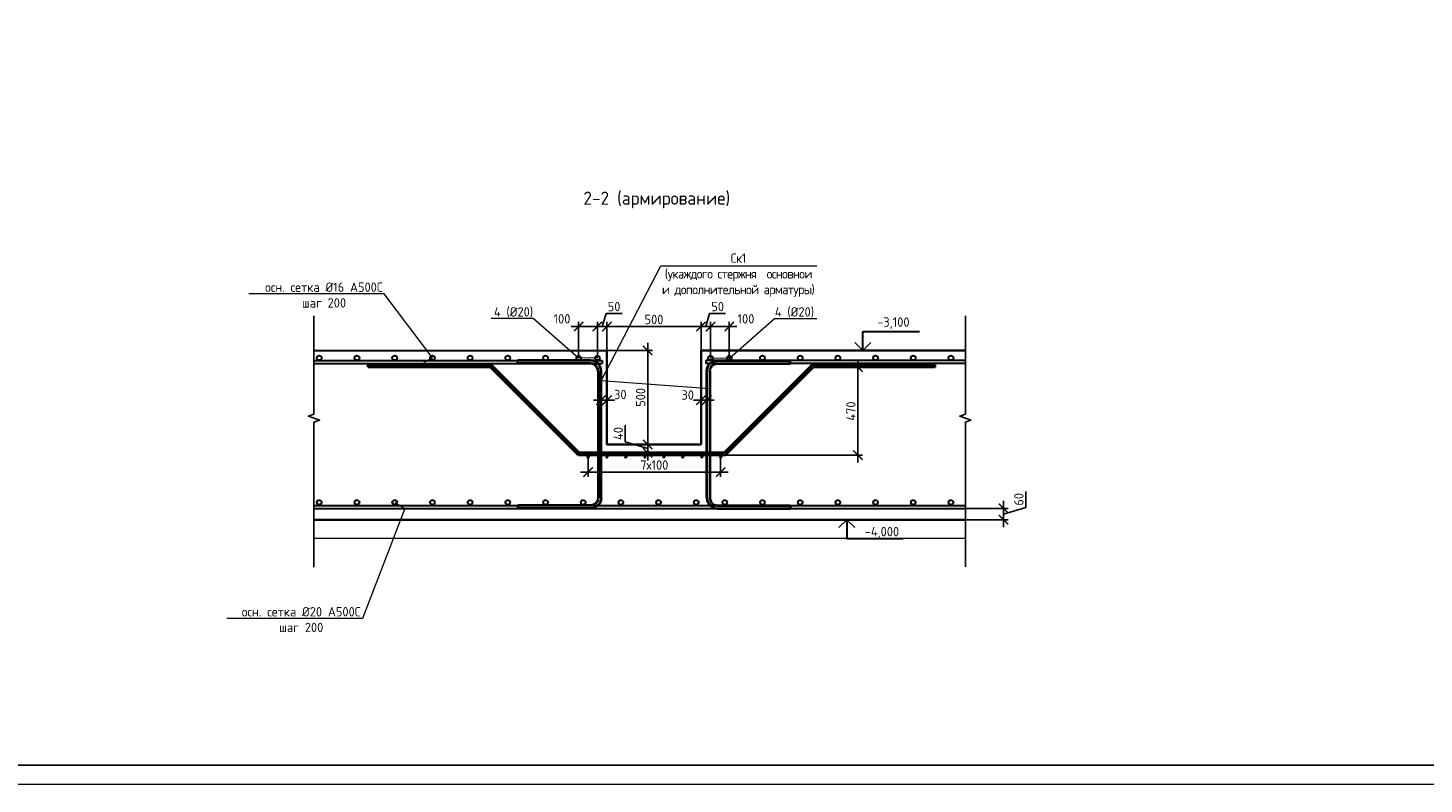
# Model space of a CAD drawing. Header units: millimetres. Extents: x -56135 to 1694203, y -446411 to -23139.
# Tile 174 of 256: x 859884 to 896968, y -194930 to -174835. Entities that reach past the tile are written whole.
import ezdxf
from ezdxf import colors
from ezdxf.entities.mleader import LeaderData, LeaderLine
from ezdxf.math import Vec2, Vec3

# ---------------------------------------------------------------- set-up
doc = ezdxf.new("R2010")
doc.units = ezdxf.units.MM
for name, color, linetype, lineweight in [('0 Фундамент', 5, 'Continuous', 30), ('A-ANNO-NOTE-2', 7, 'Continuous', 18), ('G-ANNO-DIMS', 7, 'Continuous', 9), ('G-ANNO-DIMS-1', 7, 'Continuous', 18), ('подоснова', 151, 'Continuous', 5), ('РАЗМЕРЫ', 1, 'Continuous', 9), ('ТОНКИЕ', 7, 'Continuous', 9), ('Узлы', 7, 'Continuous', 0)]:
    doc.layers.add(name, color=color, linetype=linetype, lineweight=lineweight)
doc.layers.add('ТОЛСТЫЕ_ОСНОВНЫЕ', color=6, linetype='Continuous')
doc.styles.add('GOST 2.304', font='CS_Gost2304.shx')
doc.styles.add('GOST-2.304_Type-B', font='GOST_Common.ttf')
doc.styles.add('ISOCPEUR', font='GOST_Common.ttf', dxfattribs={"height": 450})
doc.dimstyles.new('СПДС', dxfattribs={"dimscale": 100, "dimtxt": 2.5, "dimasz": 2.5, "dimexe": 1.25, "dimexo": 0, "dimtad": 1, "dimdec": 0, "dimtxsty": 'GOST-2.304_Type-B', "dimblk": 'ARCHTICK', "dimcen": 2.5, "dimdle": 2, "dimadec": 0, "dimazin": 2, "dimtfac": 0.75, "dimtdec": 0, "dimtmove": 1, "dimatfit": 3, "dimfxl": 1, "dimtolj": 1, "dimarcsym": 1})

# ---------------------------------------------------------------- blocks, each defined once
blk = doc.blocks.new('*U43')
at = {"layer": 'ТОЛСТЫЕ_ОСНОВНЫЕ', "color": 6}
blk.add_lwpolyline([(20, 5), (886, 5), (886, 415), (20, 415)], close=True, dxfattribs=at)
at = {"layer": 'ТОНКИЕ'}
blk.add_lwpolyline([(0, 0), (891, 0), (891, 420), (0, 420)], close=True, dxfattribs=at)
blk = doc.blocks.new('Высотные отметки - Вверх-711287-Разрез 3-3')
at = {"layer": '0 Фундамент'}
for p, q in [((13237, 8150), (14737, 8150)), ((13237, 7650), (13237, 8150))]:
    blk.add_line(p, q, dxfattribs=at)
at = {"layer": 'A-ANNO-NOTE-2'}
for q in [(13025, 7862), (13449, 7862)]:
    blk.add_line((13237, 7650), q, dxfattribs=at)
blk = doc.blocks.new('*U983')
at = {"color": 0, "linetype": 'ByBlock', "lineweight": -2}
for p, q in [((-392.8, 40), (-392.8, 427.5)), ((-376.8, 427.5), (-392.8, 427.5)), ((-376.8, 40), (-376.8, 427.5)), ((376.8, 40), (376.8, 427.5)), ((376.8, 427.5), (392.8, 427.5)), ((392.8, 40), (392.8, 427.5)), ((-390.9, 25.5), (-392.8, 40)), ((-385.3, 12), (-390.9, 25.5)), ((-376.4, 0.4), (-385.3, 12)), ((-375.5, 29.6), (-376.8, 40)), ((-364.8, -8.5), (-376.4, 0.4)), ((-371.5, 20), (-375.5, 29.6)), ((-365.1, 11.7), (-371.5, 20)), ((-356.8, 5.4), (-365.1, 11.7)), ((-347.2, 1.4), (-356.8, 5.4)), ((-336.8, 0), (-347.2, 1.4)), ((-336.8, 0), (336.8, 0)), ((336.8, 0), (347.2, 1.4)), ((347.2, 1.4), (356.8, 5.4)), ((356.8, 5.4), (365.1, 11.7)), ((364.8, -8.5), (376.4, 0.4)), ((365.1, 11.7), (371.5, 20)), ((371.5, 20), (375.5, 29.6)), ((375.5, 29.6), (376.8, 40)), ((376.4, 0.4), (385.3, 12)), ((385.3, 12), (390.9, 25.5)), ((390.9, 25.5), (392.8, 40)), ((-351.3, -14.1), (-364.8, -8.5)), ((-336.8, -16), (-351.3, -14.1)), ((336.8, -16), (-336.8, -16)), ((336.8, -16), (351.3, -14.1)), ((351.3, -14.1), (364.8, -8.5))]:
    blk.add_line(p, q, dxfattribs=at)
at = {"style": 'GOST 2.304', "oblique": 15, "flags": 9}
for tag, p in [('ПОЗИЦИЯ', (799.4, -185)), ('ДИАМЕТР', (799.7, -189.3)), ('КЛАСС', (800, -193.8)), ('ДЛИНА', (800.4, -198.5)), ('МАССА', (800.7, -203.9))]:
    blk.add_attdef(tag, p, '', height=2.5, dxfattribs=at)
blk = doc.blocks.new('_ArchTick')
at = {"color": 0, "linetype": 'ByBlock', "const_width": 0.15}
blk.add_lwpolyline([(-0.5, -0.5), (0.5, 0.5)], dxfattribs=at)
blk = doc.blocks.new('*D970')
at = {"layer": 'DEFPOINTS', "color": 0, "transparency": 16777216}
for p in [(877764, -184786), (877915, -184727), (877915, -184786)]:
    blk.add_point(p, dxfattribs=at)
at = {"layer": 'РАЗМЕРЫ', "color": 0, "lineweight": -2, "transparency": 16777216}
for p, q in [((877764, -184786), (877764, -184602)), ((877915, -184786), (877915, -184602)), ((877564, -184727), (878115, -184727))]:
    blk.add_line(p, q, dxfattribs=at)
at = {"layer": 'РАЗМЕРЫ', "color": 0, "lineweight": -2, "transparency": 16777216, "xscale": 250, "yscale": 250, "zscale": 250, "rotation": 180}
blk.add_blockref('_ArchTick', (877764, -184727), dxfattribs=at)
at = {"layer": 'РАЗМЕРЫ', "color": 0, "lineweight": -2, "transparency": 16777216, "xscale": 250, "yscale": 250, "zscale": 250}
blk.add_blockref('_ArchTick', (877915, -184727), dxfattribs=at)
at = {"layer": 'РАЗМЕРЫ', "color": 0, "transparency": 16777216, "insert": (877409, -184590), "char_height": 250, "attachment_point": 5, "style": 'GOST-2.304_Type-B'}
blk.add_mtext('\\A1;30', dxfattribs=at)
blk = doc.blocks.new('*D971')
at = {"layer": 'DEFPOINTS', "color": 0, "transparency": 16777216}
for p in [(875111, -184287), (875111, -184727), (875262, -184786)]:
    blk.add_point(p, dxfattribs=at)
at = {"layer": 'РАЗМЕРЫ', "color": 0, "lineweight": -2, "transparency": 16777216}
for p, q in [((875111, -184287), (875111, -184852)), ((875262, -184786), (875262, -184602)), ((875462, -184727), (874911, -184727))]:
    blk.add_line(p, q, dxfattribs=at)
at = {"layer": 'РАЗМЕРЫ', "color": 0, "lineweight": -2, "transparency": 16777216, "xscale": 250, "yscale": 250, "zscale": 250, "rotation": 180}
blk.add_blockref('_ArchTick', (875111, -184727), dxfattribs=at)
at = {"layer": 'РАЗМЕРЫ', "color": 0, "lineweight": -2, "transparency": 16777216, "xscale": 250, "yscale": 250, "zscale": 250}
blk.add_blockref('_ArchTick', (875262, -184727), dxfattribs=at)
at = {"layer": 'РАЗМЕРЫ', "color": 0, "transparency": 16777216, "insert": (875619, -184578), "char_height": 250, "attachment_point": 5, "style": 'GOST-2.304_Type-B'}
blk.add_mtext('\\A1;30', dxfattribs=at)
blk = doc.blocks.new('*U964')
at = {"ltscale": 30}
h = blk.add_hatch(color=0, dxfattribs=at)
edge = h.paths.add_edge_path()
edge.add_arc((0, 0), 80, 0, 360)
at = {"color": 0, "linetype": 'ByBlock', "lineweight": -2, "ltscale": 30}
blk.add_circle((0, 0), 80, dxfattribs=at)
blk = doc.blocks.new('*U962')
at = {"ltscale": 30}
h = blk.add_hatch(color=0, dxfattribs=at)
edge = h.paths.add_edge_path()
edge.add_arc((0, 0), 80, 0, 360)
at = {"color": 0, "linetype": 'ByBlock', "lineweight": -2, "ltscale": 30}
blk.add_circle((0, 0), 80, dxfattribs=at)
blk = doc.blocks.new('*U963')
at = {"ltscale": 30}
h = blk.add_hatch(color=0, dxfattribs=at)
edge = h.paths.add_edge_path()
edge.add_arc((0, 0), 80, 0, 360)
at = {"color": 0, "linetype": 'ByBlock', "lineweight": -2, "ltscale": 30}
blk.add_circle((0, 0), 80, dxfattribs=at)
blk = doc.blocks.new('*U961')
at = {"ltscale": 30}
h = blk.add_hatch(color=0, dxfattribs=at)
edge = h.paths.add_edge_path()
edge.add_arc((0, 0), 80, 0, 360)
at = {"color": 0, "linetype": 'ByBlock', "lineweight": -2, "ltscale": 30}
blk.add_circle((0, 0), 80, dxfattribs=at)
blk = doc.blocks.new('_None')
blk = doc.blocks.new('*D967')
at = {"layer": 'DEFPOINTS', "color": 0, "transparency": 16777216}
for p in [(874762, -186250), (878283, -186221), (878283, -186639)]:
    blk.add_point(p, dxfattribs=at)
at = {"layer": 'РАЗМЕРЫ', "color": 0, "lineweight": -2, "transparency": 16777216}
for p, q in [((874762, -186250), (874762, -186764)), ((878283, -186221), (878283, -186764)), ((874562, -186639), (878483, -186639))]:
    blk.add_line(p, q, dxfattribs=at)
at = {"layer": 'РАЗМЕРЫ', "color": 0, "lineweight": -2, "transparency": 16777216, "xscale": 250, "yscale": 250, "zscale": 250, "rotation": 180}
blk.add_blockref('_ArchTick', (874762, -186639), dxfattribs=at)
at = {"layer": 'РАЗМЕРЫ', "color": 0, "lineweight": -2, "transparency": 16777216, "xscale": 250, "yscale": 250, "zscale": 250}
blk.add_blockref('_ArchTick', (878283, -186639), dxfattribs=at)
at = {"layer": 'РАЗМЕРЫ', "color": 0, "transparency": 16777216, "insert": (876522, -186451), "char_height": 250, "attachment_point": 5, "style": 'GOST-2.304_Type-B'}
blk.add_mtext('\\A1;7х100', dxfattribs=at)
blk = doc.blocks.new('*D974')
at = {"layer": 'DEFPOINTS', "color": 0, "transparency": 16777216}
for p in [(875012, -182771), (875012, -183607), (875262, -183634)]:
    blk.add_point(p, dxfattribs=at)
at = {"layer": 'РАЗМЕРЫ', "color": 0, "lineweight": -2, "transparency": 16777216}
for p, q in [((875137, -182771), (875240, -182427)), ((875240, -182427), (875665, -182427)), ((875462, -182771), (874812, -182771)), ((875012, -183607), (875012, -182646)), ((875262, -183634), (875262, -182646))]:
    blk.add_line(p, q, dxfattribs=at)
at = {"layer": 'РАЗМЕРЫ', "color": 0, "lineweight": -2, "transparency": 16777216, "xscale": 250, "yscale": 250, "zscale": 250, "rotation": 180}
blk.add_blockref('_ArchTick', (875012, -182771), dxfattribs=at)
at = {"layer": 'РАЗМЕРЫ', "color": 0, "lineweight": -2, "transparency": 16777216, "xscale": 250, "yscale": 250, "zscale": 250}
blk.add_blockref('_ArchTick', (875262, -182771), dxfattribs=at)
at = {"layer": 'РАЗМЕРЫ', "color": 0, "transparency": 16777216, "insert": (875453, -182240), "char_height": 250, "attachment_point": 5, "style": 'GOST-2.304_Type-B'}
blk.add_mtext('\\A1;50', dxfattribs=at)
blk = doc.blocks.new('*D975')
at = {"layer": 'DEFPOINTS', "color": 0, "transparency": 16777216}
for p in [(874512, -182771), (874512, -183607), (875012, -183607)]:
    blk.add_point(p, dxfattribs=at)
at = {"layer": 'РАЗМЕРЫ', "color": 0, "lineweight": -2, "transparency": 16777216}
for p, q in [((875212, -182771), (874312, -182771)), ((874512, -183607), (874512, -182646)), ((875012, -183607), (875012, -182646))]:
    blk.add_line(p, q, dxfattribs=at)
at = {"layer": 'РАЗМЕРЫ', "color": 0, "lineweight": -2, "transparency": 16777216, "xscale": 250, "yscale": 250, "zscale": 250, "rotation": 180}
blk.add_blockref('_ArchTick', (874512, -182771), dxfattribs=at)
at = {"layer": 'РАЗМЕРЫ', "color": 0, "lineweight": -2, "transparency": 16777216, "xscale": 250, "yscale": 250, "zscale": 250}
blk.add_blockref('_ArchTick', (875012, -182771), dxfattribs=at)
at = {"layer": 'РАЗМЕРЫ', "color": 0, "transparency": 16777216, "insert": (874070, -182566), "char_height": 250, "attachment_point": 5, "style": 'GOST-2.304_Type-B'}
blk.add_mtext('\\A1;100', dxfattribs=at)
blk = doc.blocks.new('*D968')
at = {"layer": 'DEFPOINTS', "color": 0, "transparency": 16777216}
for p in [(878014, -182771), (877764, -183634), (878014, -183607)]:
    blk.add_point(p, dxfattribs=at)
at = {"layer": 'РАЗМЕРЫ', "color": 0, "lineweight": -2, "transparency": 16777216}
for p, q in [((877889, -182771), (877992, -182427)), ((877992, -182427), (878417, -182427)), ((877564, -182771), (878214, -182771)), ((877764, -183634), (877764, -182646)), ((878014, -183607), (878014, -182646))]:
    blk.add_line(p, q, dxfattribs=at)
at = {"layer": 'РАЗМЕРЫ', "color": 0, "lineweight": -2, "transparency": 16777216, "xscale": 250, "yscale": 250, "zscale": 250, "rotation": 180}
blk.add_blockref('_ArchTick', (877764, -182771), dxfattribs=at)
at = {"layer": 'РАЗМЕРЫ', "color": 0, "lineweight": -2, "transparency": 16777216, "xscale": 250, "yscale": 250, "zscale": 250}
blk.add_blockref('_ArchTick', (878014, -182771), dxfattribs=at)
at = {"layer": 'РАЗМЕРЫ', "color": 0, "transparency": 16777216, "insert": (878205, -182240), "char_height": 250, "attachment_point": 5, "style": 'GOST-2.304_Type-B'}
blk.add_mtext('\\A1;50', dxfattribs=at)
blk = doc.blocks.new('*D969')
at = {"layer": 'DEFPOINTS', "color": 0, "transparency": 16777216}
for p in [(878514, -182771), (878014, -183607), (878514, -183607)]:
    blk.add_point(p, dxfattribs=at)
at = {"layer": 'РАЗМЕРЫ', "color": 0, "lineweight": -2, "transparency": 16777216}
for p, q in [((877814, -182771), (878714, -182771)), ((878014, -183607), (878014, -182646)), ((878514, -183607), (878514, -182646))]:
    blk.add_line(p, q, dxfattribs=at)
at = {"layer": 'РАЗМЕРЫ', "color": 0, "lineweight": -2, "transparency": 16777216, "xscale": 250, "yscale": 250, "zscale": 250, "rotation": 180}
blk.add_blockref('_ArchTick', (878014, -182771), dxfattribs=at)
at = {"layer": 'РАЗМЕРЫ', "color": 0, "lineweight": -2, "transparency": 16777216, "xscale": 250, "yscale": 250, "zscale": 250}
blk.add_blockref('_ArchTick', (878514, -182771), dxfattribs=at)
at = {"layer": 'РАЗМЕРЫ', "color": 0, "transparency": 16777216, "insert": (878956, -182566), "char_height": 250, "attachment_point": 5, "style": 'GOST-2.304_Type-B'}
blk.add_mtext('\\A1;100', dxfattribs=at)
blk = doc.blocks.new('*U957')
at = {"ltscale": 30}
h = blk.add_hatch(color=0, dxfattribs=at)
edge = h.paths.add_edge_path()
edge.add_arc((0, 0), 80, 0, 360)
at = {"color": 0, "linetype": 'ByBlock', "lineweight": -2, "ltscale": 30}
blk.add_circle((0, 0), 80, dxfattribs=at)
blk = doc.blocks.new('*U958')
at = {"ltscale": 30}
h = blk.add_hatch(color=0, dxfattribs=at)
edge = h.paths.add_edge_path()
edge.add_arc((0, 0), 80, 0, 360)
at = {"color": 0, "linetype": 'ByBlock', "lineweight": -2, "ltscale": 30}
blk.add_circle((0, 0), 80, dxfattribs=at)
blk = doc.blocks.new('*U959')
at = {"ltscale": 30}
h = blk.add_hatch(color=0, dxfattribs=at)
edge = h.paths.add_edge_path()
edge.add_arc((0, 0), 80, 0, 360)
at = {"color": 0, "linetype": 'ByBlock', "lineweight": -2, "ltscale": 30}
blk.add_circle((0, 0), 80, dxfattribs=at)
blk = doc.blocks.new('*U960')
at = {"ltscale": 30}
h = blk.add_hatch(color=0, dxfattribs=at)
edge = h.paths.add_edge_path()
edge.add_arc((0, 0), 80, 0, 360)
at = {"color": 0, "linetype": 'ByBlock', "lineweight": -2, "ltscale": 30}
blk.add_circle((0, 0), 80, dxfattribs=at)
blk = doc.blocks.new('*D980')
at = {"layer": 'DEFPOINTS', "color": 0, "transparency": 16777216}
for p in [(884218, -187604), (885798, -187604), (884218, -187904)]:
    blk.add_point(p, dxfattribs=at)
at = {"layer": 'РАЗМЕРЫ', "color": 0, "lineweight": -2, "transparency": 16777216}
for p, q in [((886392, -187576), (886392, -187151)), ((884218, -187604), (885923, -187604)), ((885798, -188104), (885798, -187404)), ((885798, -187754), (886392, -187576)), ((884218, -187904), (885923, -187904))]:
    blk.add_line(p, q, dxfattribs=at)
at = {"layer": 'РАЗМЕРЫ', "color": 0, "lineweight": -2, "transparency": 16777216, "xscale": 250, "yscale": 250, "zscale": 250}
for p, rotation in [((885798, -187604), 90), ((885798, -187904), 270)]:
    blk.add_blockref('_ArchTick', p, dxfattribs=dict(at, rotation=rotation))
at = {"layer": 'РАЗМЕРЫ', "color": 0, "transparency": 16777216, "insert": (886204, -187363), "char_height": 250, "attachment_point": 5, "rotation": 90, "style": 'GOST-2.304_Type-B'}
blk.add_mtext('\\A1;60', dxfattribs=at)
blk = doc.blocks.new('*D981')
at = {"layer": 'DEFPOINTS', "color": 0, "transparency": 16777216}
for p in [(875133, -183404), (876346, -183404), (875874, -185904)]:
    blk.add_point(p, dxfattribs=at)
at = {"layer": 'РАЗМЕРЫ', "color": 0, "lineweight": -2, "transparency": 16777216}
for p, q in [((875133, -183404), (876471, -183404)), ((876346, -186104), (876346, -183204)), ((875874, -185904), (876471, -185904))]:
    blk.add_line(p, q, dxfattribs=at)
at = {"layer": 'РАЗМЕРЫ', "color": 0, "lineweight": -2, "transparency": 16777216, "xscale": 250, "yscale": 250, "zscale": 250}
for p, rotation in [((876346, -183404), 90), ((876346, -185904), 270)]:
    blk.add_blockref('_ArchTick', p, dxfattribs=dict(at, rotation=rotation))
at = {"layer": 'РАЗМЕРЫ', "color": 0, "transparency": 16777216, "insert": (876159, -184654), "char_height": 250, "attachment_point": 5, "rotation": 90, "style": 'GOST-2.304_Type-B'}
blk.add_mtext('\\A1;500', dxfattribs=at)
blk = doc.blocks.new('*D982')
at = {"layer": 'DEFPOINTS', "color": 0, "transparency": 16777216}
for p in [(877764, -182771), (875262, -183937), (877764, -183937)]:
    blk.add_point(p, dxfattribs=at)
at = {"layer": 'РАЗМЕРЫ', "color": 0, "lineweight": -2, "transparency": 16777216}
for p, q in [((875062, -182771), (877964, -182771)), ((875262, -183937), (875262, -182646)), ((877764, -183937), (877764, -182646))]:
    blk.add_line(p, q, dxfattribs=at)
at = {"layer": 'РАЗМЕРЫ', "color": 0, "lineweight": -2, "transparency": 16777216, "xscale": 250, "yscale": 250, "zscale": 250, "rotation": 180}
blk.add_blockref('_ArchTick', (875262, -182771), dxfattribs=at)
at = {"layer": 'РАЗМЕРЫ', "color": 0, "lineweight": -2, "transparency": 16777216, "xscale": 250, "yscale": 250, "zscale": 250}
blk.add_blockref('_ArchTick', (877764, -182771), dxfattribs=at)
at = {"layer": 'РАЗМЕРЫ', "color": 0, "transparency": 16777216, "insert": (876513, -182584), "char_height": 250, "attachment_point": 5, "style": 'GOST-2.304_Type-B'}
blk.add_mtext('\\A1;500', dxfattribs=at)
blk = doc.blocks.new('*D984')
at = {"layer": 'DEFPOINTS', "color": 0, "transparency": 16777216}
for p in [(875874, -185904), (876346, -186129), (876453, -186129)]:
    blk.add_point(p, dxfattribs=at)
at = {"layer": 'РАЗМЕРЫ', "color": 0, "lineweight": -2, "transparency": 16777216}
for p, q in [((875752, -185838), (875752, -185388)), ((876346, -185704), (876346, -186329)), ((876346, -186016), (875752, -185838)), ((875874, -185904), (876471, -185904)), ((876453, -186129), (876221, -186129))]:
    blk.add_line(p, q, dxfattribs=at)
at = {"layer": 'РАЗМЕРЫ', "color": 0, "lineweight": -2, "transparency": 16777216, "xscale": 250, "yscale": 250, "zscale": 250}
for p, rotation in [((876346, -185904), 90), ((876346, -186129), 270)]:
    blk.add_blockref('_ArchTick', p, dxfattribs=dict(at, rotation=rotation))
at = {"layer": 'РАЗМЕРЫ', "color": 0, "transparency": 16777216, "insert": (875565, -185613), "char_height": 250, "attachment_point": 5, "rotation": 90, "style": 'GOST-2.304_Type-B'}
blk.add_mtext('\\A1;40', dxfattribs=at)
blk = doc.blocks.new('*D1057')
at = {"layer": 'DEFPOINTS', "color": 0, "transparency": 16777216}
for p in [(880884, -183850), (881931, -183850), (878402, -186186)]:
    blk.add_point(p, dxfattribs=at)
at = {"layer": 'РАЗМЕРЫ', "color": 0, "lineweight": -2, "transparency": 16777216}
for p, q in [((880884, -183850), (882056, -183850)), ((881931, -186386), (881931, -183650)), ((878402, -186186), (882056, -186186))]:
    blk.add_line(p, q, dxfattribs=at)
at = {"layer": 'РАЗМЕРЫ', "color": 0, "lineweight": -2, "transparency": 16777216, "xscale": 250, "yscale": 250, "zscale": 250}
for p, rotation in [((881931, -183850), 90), ((881931, -186186), 270)]:
    blk.add_blockref('_ArchTick', p, dxfattribs=dict(at, rotation=rotation))
at = {"layer": 'РАЗМЕРЫ', "color": 0, "transparency": 16777216, "insert": (881743, -185018), "char_height": 250, "attachment_point": 5, "rotation": 90, "style": 'GOST-2.304_Type-B'}
blk.add_mtext('\\A1;470', dxfattribs=at)

msp = doc.modelspace()

# ---------------------------------------------------------------- linework, layer by layer
at = {"lineweight": 35}
for p, q in [((875262.3, -183403.7), (875262.3, -185903.7)), ((884784.6, -183403.7), (877764.3, -183403.7)), ((877764.3, -183403.7), (877764.3, -185903.7)), ((877764.3, -185903.7), (875262.3, -185903.7)), ((875954.3, -185903.7), (877764.3, -185903.7)), ((884784.6, -187903.7), (867481.2, -187903.7))]:
    msp.add_line(p, q, dxfattribs=at)
at = {"lineweight": 40, "ltscale": 30}
for p, q in [((868921.1, -183792.6), (872192.3, -183792.6)), ((868921.8, -183850.2), (868921.1, -183792.6)), ((872168.4, -183850.2), (868921.8, -183850.2)), ((874504.6, -186186.3), (872168.4, -183850.2)), ((872192.3, -183792.6), (874528.5, -186128.7)), ((880714.1, -183792.6), (878377.9, -186128.7)), ((878401.8, -186186.3), (880738, -183850.2)), ((880714.1, -183792.6), (883983.9, -183792.6)), ((883984.6, -183850.2), (880738, -183850.2)), ((883984.6, -183850.2), (883983.9, -183792.6)), ((878377.9, -186128.7), (874528.5, -186128.7)), ((875178.5, -186128.7), (877847.9, -186128.7)), ((878401.8, -186186.3), (874504.6, -186186.3)), ((877871.8, -186186.3), (875154.6, -186186.3))]:
    msp.add_line(p, q, dxfattribs=at)
at = {"color": 0, "linetype": 'Continuous'}
msp.add_lwpolyline([(867481.2, -189166.6), (867481.2, -185312), (867629.6, -185258), (867332.8, -185149.9), (867481.2, -185095.9), (867481.2, -182488.4)], dxfattribs=at)
at = {"color": 0, "linetype": 'Continuous', "elevation": -7.2}
msp.add_lwpolyline([(884784.6, -189154.5), (884784.6, -185312), (884933, -185258), (884636.3, -185149.9), (884784.6, -185095.9), (884784.6, -182488.4)], dxfattribs=at)
at = {"lineweight": 0}
msp.add_lwpolyline([(884784.6, -188403.7), (880471.4, -188403.7), (872555.2, -188403.7), (872555.2, -188403.7), (872555.2, -188403.7), (867481.2, -188403.7)], dxfattribs=at)
at = {"layer": 'РАЗМЕРЫ', "color": 252, "linetype": 'Continuous', "lineweight": 30, "true_color": 0x939598}
for p, q in [((867481.2, -183403.7), (875262.3, -183403.7)), ((867481.2, -183675.5), (875137.3, -183675.5)), ((867481.2, -183755.5), (875137.3, -183755.5)), ((875137.3, -183675.5), (875137.3, -183755.5)), ((884784.6, -183675.5), (877889.3, -183675.5)), ((877889.3, -183675.5), (877889.3, -183755.5)), ((884784.6, -183755.5), (877889.3, -183755.5)), ((867481.2, -187523.7), (884784.6, -187523.7)), ((867481.2, -187603.7), (884784.6, -187603.7))]:
    msp.add_line(p, q, dxfattribs=at)
for centre in [(867623.1, -183603.2), (868624.6, -183603.2), (869626, -183603.2), (870627.5, -183603.2), (871629, -183603.2), (872630.4, -183603.2), (873631.9, -183603.2), (879394.7, -183603.2), (880396.2, -183603.2), (881397.6, -183603.2), (882399.1, -183603.2), (883400.6, -183603.2), (884402, -183603.2), (867623.1, -187444.3), (868624.6, -187444.3), (869626, -187444.3), (870627.5, -187444.3), (871629, -187444.3), (872630.4, -187444.3), (873631.9, -187444.3), (874633.3, -187444.3), (875634.8, -187444.3), (876636.3, -187444.3), (877637.7, -187444.3), (878393.2, -187444.3), (879394.7, -187444.3), (880396.2, -187444.3), (881397.6, -187444.3), (882399.1, -187444.3), (883400.6, -187444.3), (884402, -187444.3)]:
    msp.add_circle(centre, 62.5, dxfattribs=at)
at = {"layer": 'РАЗМЕРЫ', "color": 2, "linetype": 'Continuous', "lineweight": 30}
for centre in [(874512.3, -183607.1), (875012.3, -183607.1), (878014.3, -183607.1), (878514.3, -183607.1)]:
    msp.add_circle(centre, 60, dxfattribs=at)

# ---------------------------------------------------------------- block references
at = {"xscale": 100, "yscale": 100, "zscale": 100}
msp.add_blockref('*U43', (828151.6, -194930.4), dxfattribs=at)
at = {"lineweight": 40, "ltscale": 30, "yscale": 5, "zscale": 5}
for p, xscale, rotation in [((875031.5, -185639.6), -5, 90), ((877995.1, -185639.6), 5, 270)]:
    msp.add_blockref('*U983', p, dxfattribs=dict(at, xscale=xscale, rotation=rotation))
at = {"color": 0, "lineweight": 30, "ltscale": 30, "xscale": -0.3600428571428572, "yscale": 0.3600428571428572, "zscale": 0.3600428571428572, "rotation": 180}
for name, p in [('*U960', (874762.3, -186220.8)), ('*U962', (875262.3, -186220.8)), ('*U957', (875762.3, -186220.8)), ('*U963', (876270.4, -186220.8)), ('*U961', (876774.4, -186220.8)), ('*U958', (877274.4, -186220.8)), ('*U964', (877782.6, -186220.8)), ('*U959', (878282.6, -186220.8))]:
    msp.add_blockref(name, p, dxfattribs=at)
at = {"layer": 'G-ANNO-DIMS'}
msp.add_blockref('Высотные отметки - Вверх-711287-Разрез 3-3', (868827.4, -191053.7), dxfattribs=at)
at = {"layer": 'G-ANNO-DIMS', "xscale": -1, "rotation": 180}
msp.add_blockref('Высотные отметки - Вверх-711287-Разрез 3-3', (868399.1, -180253.7), dxfattribs=at)

# ---------------------------------------------------------------- texts
at = {"layer": 'G-ANNO-DIMS-1', "char_height": 250, "width": 1150.283, "line_spacing_factor": 1.149209, "style": 'ISOCPEUR'}
for s, insert, attachment_point in [('-3,100', (882443.4, -182527.1), 1), ('-4,000', (882111.2, -188403.7), 7)]:
    msp.add_mtext(s, dxfattribs=dict(at, insert=insert, attachment_point=attachment_point))
at = {"layer": 'Узлы', "color": 80, "linetype": 'Continuous', "lineweight": 0, "style": 'GOST-2.304_Type-B'}
msp.add_text('2-2 (армирование)', height=350, dxfattribs=at).set_placement((874637.9, -179534.5))

# ---------------------------------------------------------------- dimensions: what is measured, and where the dimension line sits
at = {"layer": 'РАЗМЕРЫ'}
for base, p1, p2, picture, middle in [((875012.3, -182771.2), (875262.3, -183634.1), (875012.3, -183607.1), '*D974', (875302.9, -182239.9)), ((877764.3, -182771.2), (875262.3, -183937), (877764.3, -183937), '*D982', (876513.3, -182583.7))]:
    dim = msp.add_linear_dim(base=base, p1=p1, p2=p2, dimstyle='СПДС', override={"dimlfac": 0.2, "dimrnd": 10}, dxfattribs=at)
    dim.commit()
    dim.dimension.update_dxf_attribs({"geometry": picture, "text_midpoint": middle})
for base, p1, p2, angle, override, picture, middle in [((878014.3, -182771.2), (877764.3, -183634.1), (878014.3, -183607.1), 180, {"dimlfac": 0.2, "dimrnd": 10}, '*D968', (878055, -182239.9)), ((876346, -183403.7), (875874.3, -185903.7), (875133.5, -183403.7), 90, {"dimlfac": 0.2, "dimrnd": 10}, '*D981', (876158.5, -184653.7)), ((881930.8, -183850.2), (878401.8, -186186.3), (880883.6, -183850.2), 90, {"dimlfac": 0.2, "dimrnd": 10}, '*D1057', (881743.3, -185018.3)), ((885797.9, -187603.7), (884218, -187903.7), (884218, -187603.7), 90, {"dimlfac": 0.2}, '*D980', (886204.1, -187513.1))]:
    dim = msp.add_linear_dim(base=base, p1=p1, p2=p2, angle=angle, dimstyle='СПДС', override=override, dxfattribs=at)
    dim.commit()
    dim.dimension.update_dxf_attribs({"geometry": picture, "text_midpoint": middle})
for base, p1, p2, override, picture, middle in [((874512.3, -182771.2), (875012.3, -183607.1), (874512.3, -183607.1), {"dimlfac": 0.2, "dimrnd": 10}, '*D975', (874070.2, -182753.9)), ((875111.5, -184726.7), (875262.3, -184785.7), (875111.5, -184287), {"dimlfac": 0.2}, '*D971', (875618.9, -184765.1))]:
    dim = msp.add_linear_dim(base=base, p1=p1, p2=p2, dimstyle='СПДС', override=override, dxfattribs=at)
    dim.commit()
    dim.dimension.update_dxf_attribs({"geometry": picture, "text_midpoint": middle, "dimtype": 160})
for base, p1, p2, override, picture, middle in [((878514.3, -182771.2), (878014.3, -183607.1), (878514.3, -183607.1), {"dimlfac": 0.2, "dimrnd": 10}, '*D969', (878956.4, -182753.9)), ((877915.1, -184726.7), (877764.3, -184785.7), (877915.1, -184785.7), {"dimlfac": 0.2}, '*D970', (877408.8, -184777.9))]:
    dim = msp.add_linear_dim(base=base, p1=p1, p2=p2, angle=180, dimstyle='СПДС', override=override, dxfattribs=at)
    dim.commit()
    dim.dimension.update_dxf_attribs({"geometry": picture, "text_midpoint": middle, "dimtype": 160})
at = {"layer": 'РАЗМЕРЫ', "color": 1}
dim = msp.add_linear_dim(base=(876346, -186128.7), p1=(875874.3, -185903.7), p2=(876453.2, -186128.7), angle=90, dimstyle='СПДС', override={"dimlfac": 0.2, "dimrnd": 10}, dxfattribs=at)
dim.commit()
dim.dimension.update_dxf_attribs({"geometry": '*D984', "text_midpoint": (875564.8, -185775.6)})
at = {"layer": 'РАЗМЕРЫ'}
dim = msp.add_linear_dim(base=(878282.6, -186638.8), p1=(874762.3, -186249.6), p2=(878282.6, -186220.8), text='7х100', dimstyle='СПДС', override={"dimlfac": 0.2, "dimrnd": 10}, dxfattribs=at)
dim.commit()
dim.dimension.update_dxf_attribs({"geometry": '*D967', "text_midpoint": (876522.4, -186638.8), "dimtype": 160})

# ---------------------------------------------------------------- leaders
at = {"layer": 'подоснова', "color": 4, "ltscale": 0.3}
ml = msp.add_multileader_mtext('Standard', dxfattribs=at)
ml.set_content('{\\T0.9;Ск1 \\P(укаждого стержня  основнои и дополнительной арматуры)}', color=4, style='GOST-2.304_Type-B')
ml.set_leader_properties(color=256, linetype='ByLayer', lineweight=15)
ml.set_arrow_properties(name='NONE')
ml.build(insert=Vec2(0, 0))
ml.multileader.update_dxf_attribs({"text_left_attachment_type": 6, "text_right_attachment_type": 6, "dogleg_length": 0.1, "arrow_head_size": 18})
ctx = ml.context
ctx.base_point, ctx.char_height, ctx.arrow_head_size, ctx.landing_gap_size, ctx.plane_origin = Vec3(876698.6, -181153.5), 250, 18, 20, Vec3(880705.5, -183562.1)
ctx.left_attachment, ctx.right_attachment, ctx.text_align_type = 6, 6, 1
notes = []
notes.append((ctx, [(1, (1, 1, 0), (876698.5, -181153.5), (1, 0), 0.1, [(1, [(877995.1, -184430.6), (875111.5, -184216.2)], 0, [])])]))
ctx.mtext.insert, ctx.mtext.width, ctx.mtext.alignment, ctx.mtext.flow_direction = Vec3(878749.7, -180828.5), 4075.871, 2, 5
ml = msp.add_multileader_mtext('Standard', dxfattribs=at)
ml.set_content('{\\C2;осн. сетка %%C16 А500С \\Pшаг 200}', color=4, style='GOST-2.304_Type-B')
ml.set_leader_properties(color=256, linetype='ByLayer', lineweight=15)
ml.set_arrow_properties(name='NONE')
ml.build(insert=Vec2(0, 0))
ml.multileader.update_dxf_attribs({"text_left_attachment_type": 6, "text_right_attachment_type": 6, "dogleg_length": 0.1, "arrow_head_size": 18})
ctx = ml.context
ctx.base_point, ctx.char_height, ctx.arrow_head_size, ctx.landing_gap_size, ctx.plane_origin = Vec3(866149.9, -181900.2), 250, 18, 20, Vec3(872733.6, -179332.3)
ctx.left_attachment, ctx.right_attachment, ctx.text_align_type = 6, 6, 1
notes.append((ctx, [(0, (1, 1, 0), (869346.8, -181900.2), (-1, 0), 0.1, [(1, [(870410, -183715.7), (870627.5, -183603.2)], 0, [])])]))
ctx.mtext.insert, ctx.mtext.width, ctx.mtext.alignment, ctx.mtext.flow_direction = Vec3(867748.3, -181600.2), 4075.871, 2, 5
at = {"layer": 'подоснова', "color": 2, "ltscale": 0.3}
ml = msp.add_multileader_mtext('Standard', dxfattribs=at)
ml.set_content('4 (%%C20)', color=2, style='GOST-2.304_Type-B')
ml.set_leader_properties(color=256, linetype='ByLayer', lineweight=15)
ml.set_arrow_properties(name='NONE')
ml.build(insert=Vec2(0, 0))
ml.multileader.update_dxf_attribs({"text_left_attachment_type": 6, "text_right_attachment_type": 6, "dogleg_length": 0.1, "arrow_head_size": 18})
ctx = ml.context
ctx.base_point, ctx.char_height, ctx.arrow_head_size, ctx.landing_gap_size, ctx.plane_origin = Vec3(872257.3, -182556.9), 250, 18, 20, Vec3(862532, -180486.4)
ctx.left_attachment, ctx.right_attachment, ctx.text_align_type = 6, 6, 1
notes.append((ctx, [(1, (1, 1, 0), (873308, -182556.9), (-1, 0), 0.1, [(1, [(875012.3, -183607.1), (874508, -183612.6)], 0, [])])]))
ctx.mtext.insert, ctx.mtext.width, ctx.mtext.alignment, ctx.mtext.flow_direction = Vec3(872782.6, -182256.9), 1085.674, 2, 5
ml = msp.add_multileader_mtext('Standard', dxfattribs=at)
ml.set_content('4 (%%C20)', color=2, style='GOST-2.304_Type-B')
ml.set_leader_properties(color=256, linetype='ByLayer', lineweight=15)
ml.set_arrow_properties(name='NONE')
ml.build(insert=Vec2(0, 0))
ml.multileader.update_dxf_attribs({"text_left_attachment_type": 6, "text_right_attachment_type": 6, "dogleg_length": 0.1, "arrow_head_size": 18})
ctx = ml.context
ctx.base_point, ctx.char_height, ctx.arrow_head_size, ctx.landing_gap_size, ctx.plane_origin = Vec3(879718.7, -182556.9), 250, 18, 20, Vec3(890494.6, -180486.4)
ctx.left_attachment, ctx.right_attachment, ctx.text_align_type = 6, 6, 1
notes.append((ctx, [(1, (1, 1, 0), (879718.6, -182556.9), (1, 0), 0.1, [(1, [(878014.3, -183607.1), (878518.6, -183612.6)], 0, [])])]))
ctx.mtext.insert, ctx.mtext.width, ctx.mtext.alignment, ctx.mtext.flow_direction = Vec3(880244, -182256.9), 1085.674, 2, 5
at = {"layer": 'подоснова', "color": 4, "ltscale": 0.3}
ml = msp.add_multileader_mtext('Standard', dxfattribs=at)
ml.set_content('{\\C2;осн. сетка %%C20 А500С \\Pшаг 200}', color=4, style='GOST-2.304_Type-B')
ml.set_leader_properties(color=256, linetype='ByLayer', lineweight=15)
ml.set_arrow_properties(name='NONE')
ml.build(insert=Vec2(0, 0))
ml.multileader.update_dxf_attribs({"text_left_attachment_type": 6, "text_right_attachment_type": 6, "dogleg_length": 0.1, "arrow_head_size": 18})
ctx = ml.context
ctx.base_point, ctx.char_height, ctx.arrow_head_size, ctx.landing_gap_size, ctx.plane_origin = Vec3(865520.5, -190525.9), 250, 18, 20, Vec3(872154.2, -187958.1)
ctx.left_attachment, ctx.right_attachment, ctx.text_align_type = 6, 6, 1
notes.append((ctx, [(0, (1, 1, 0), (868767.4, -190525.9), (-1, 0), 0.1, [(1, [(869626, -187444.3), (869897.6, -187603.7)], 0, [])])]))
ctx.mtext.insert, ctx.mtext.width, ctx.mtext.alignment, ctx.mtext.flow_direction = Vec3(867143.9, -190225.9), 4075.871, 2, 5
for ctx, leaders in notes:
    for number, flags, end, landing, length, lines in leaders:
        leader = LeaderData()
        leader.index, (leader.has_last_leader_line, leader.has_dogleg_vector, leader.attachment_direction) = number, flags
        leader.last_leader_point, leader.dogleg_vector, leader.dogleg_length = Vec3(end), Vec3(landing), length
        for number, points, colour, breaks in lines:
            line = LeaderLine()
            line.index, line.vertices, line.color, line.breaks = number, Vec3.list(points), colors.encode_raw_color(colour), breaks
            leader.lines.append(line)
        ctx.leaders.append(leader)

doc.saveas('drawing.dxf')
